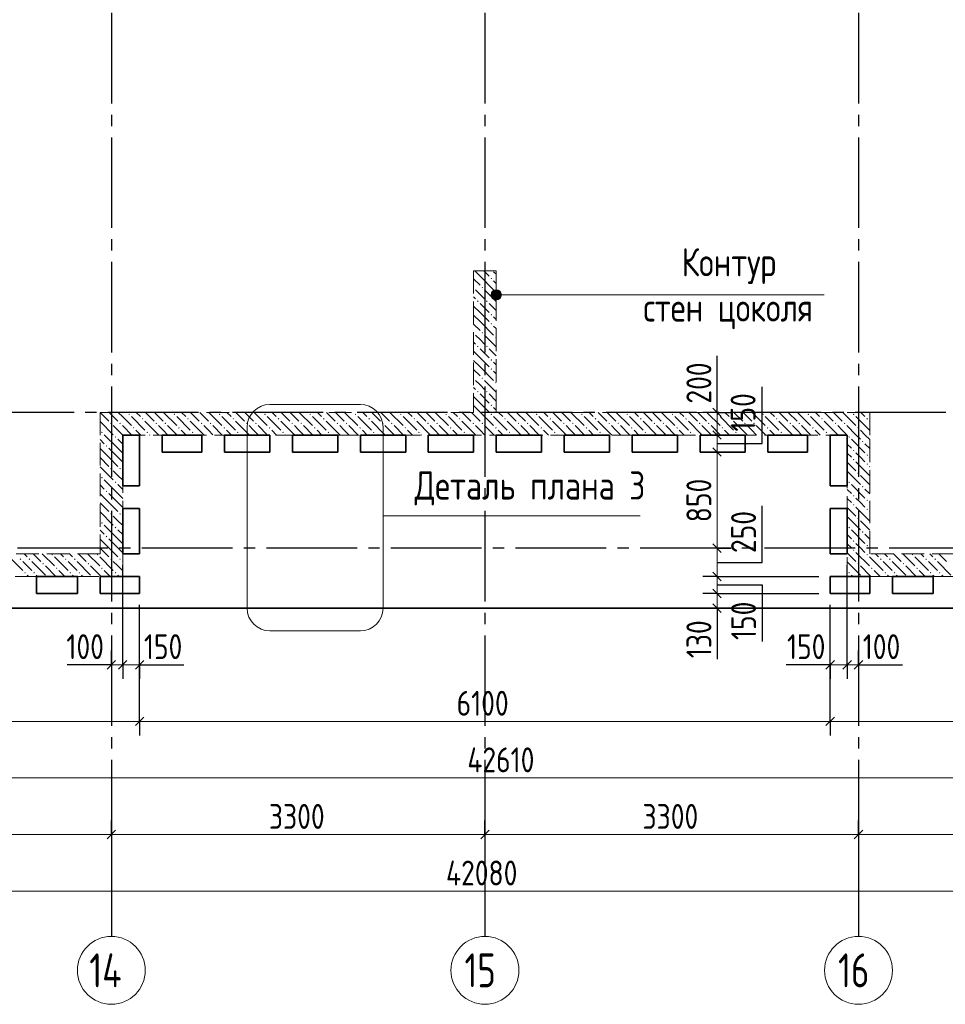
# Model space of a CAD drawing. Header units: millimetres. Extents: x 0 to 61017, y 0 to 42000.
# Tile 6 of 28: x 24130 to 32307, y 16370 to 25070. Entities that reach past the tile are written whole.
import ezdxf

# ---------------------------------------------------------------- set-up
doc = ezdxf.new("R2010")
doc.units = ezdxf.units.MM
doc.linetypes.add('______2', pattern=[270, 200, -70])
doc.linetypes.add('______5', pattern=[1100, 800, -100, 100, -100])
for name, color, linetype, lineweight in [('Standard', 7, 'Continuous', 25), ('Оси', 40, '______5', 18), ('Примечания', 7, 'Continuous', 25), ('Размерная выноска', 7, 'Continuous', 13)]:
    doc.layers.add(name, color=color, linetype=linetype, lineweight=lineweight)
doc.layers.add('ЖБ Перекрытие верхний уровень', color=7, linetype='Continuous', lineweight=25, true_color=0xe0e0ff)
doc.layers.add('ЖБ Стена верхний уровень', color=7, linetype='Continuous', lineweight=25, true_color=0x006e00)
doc.styles.add('GOST 2.304-81', font='txt')
doc.styles.add('ISOCPEUR', font='txt')

msp = doc.modelspace()

# ---------------------------------------------------------------- hatches: boundary and pattern name
at = {"layer": 'ЖБ Стена верхний уровень', "linetype": 'Continuous', "lineweight": 18, "transparency": 33554687}
for points in [[(28210.4, 22703.1), (28216.9, 22709.6), (28223.4, 22703.1), (28216.9, 22696.6)], [(28290.5, 22783.1), (28296.9, 22789.6), (28303.4, 22783.1), (28296.9, 22776.6)], [(28140, 22706.6), (28143.5, 22703.1), (28140, 22699.7)], [(28330.5, 22663.1), (28337, 22669.6), (28340, 22666.6), (28340, 22659.7), (28337, 22656.6)], [(28170.5, 22583.1), (28177, 22589.6), (28183.5, 22583.1), (28177, 22576.6)], [(28250.5, 22583.1), (28257, 22589.6), (28263.5, 22583.1), (28257, 22576.6)], [(28290.5, 22463.1), (28296.9, 22469.6), (28303.4, 22463.1), (28296.9, 22456.6)], [(28290.5, 22383.1), (28296.9, 22389.6), (28303.4, 22383.1), (28296.9, 22376.6)], [(28140, 22306.6), (28143.5, 22303.1), (28140, 22299.7)], [(28210.4, 22303.1), (28216.9, 22309.6), (28223.4, 22303.1), (28216.9, 22296.6)], [(28170.5, 22183.1), (28177, 22189.6), (28183.5, 22183.1), (28177, 22176.6)], [(28250.5, 22183.1), (28257, 22189.6), (28263.5, 22183.1), (28257, 22176.6)], [(28330.5, 22263.1), (28337, 22269.6), (28340, 22266.6), (28340, 22259.7), (28337, 22256.6)], [(28290.5, 22063.1), (28296.9, 22069.6), (28303.4, 22063.1), (28296.9, 22056.6)], [(28290.5, 21983.1), (28296.9, 21989.6), (28303.4, 21983.1), (28296.9, 21976.6)], [(28140, 21906.6), (28143.5, 21903.1), (28140, 21899.7)], [(28210.4, 21903.1), (28216.9, 21909.6), (28223.4, 21903.1), (28216.9, 21896.6)], [(28330.5, 21863.1), (28337, 21869.6), (28340, 21866.6), (28340, 21859.7), (28337, 21856.6)], [(28170.5, 21783.1), (28177, 21789.6), (28183.5, 21783.1), (28177, 21776.6)], [(28250.5, 21783.1), (28257, 21789.6), (28263.5, 21783.1), (28257, 21776.6)], [(28290.5, 21663.1), (28296.9, 21669.6), (28303.4, 21663.1), (28296.9, 21656.6)], [(25090.5, 21583.1), (25097, 21589.6), (25103.4, 21583.1), (25097, 21576.6)], [(25490.5, 21583.1), (25497, 21589.6), (25503.4, 21583.1), (25497, 21576.6)], [(25890.5, 21583.1), (25897, 21589.6), (25903.4, 21583.1), (25897, 21576.6)], [(26290.5, 21583.1), (26296.9, 21589.6), (26303.4, 21583.1), (26296.9, 21576.6)], [(26690.5, 21583.1), (26696.9, 21589.6), (26703.4, 21583.1), (26696.9, 21576.6)], [(27090.5, 21583.1), (27096.9, 21589.6), (27103.4, 21583.1), (27096.9, 21576.6)], [(27490.5, 21583.1), (27496.9, 21589.6), (27503.4, 21583.1), (27496.9, 21576.6)], [(27890.5, 21583.1), (27896.9, 21589.6), (27903.4, 21583.1), (27896.9, 21576.6)], [(28290.5, 21583.1), (28296.9, 21589.6), (28303.4, 21583.1), (28296.9, 21576.6)], [(28690.5, 21583.1), (28696.9, 21589.6), (28703.4, 21583.1), (28696.9, 21576.6)], [(29090.5, 21583.1), (29096.9, 21589.6), (29103.4, 21583.1), (29096.9, 21576.6)], [(29490.5, 21583.1), (29496.9, 21589.6), (29503.4, 21583.1), (29496.9, 21576.6)], [(29890.5, 21583.1), (29896.9, 21589.6), (29903.4, 21583.1), (29896.9, 21576.6)], [(30290.5, 21583.1), (30296.9, 21589.6), (30303.4, 21583.1), (30296.9, 21576.6)], [(30690.5, 21583.1), (30696.9, 21589.6), (30703.4, 21583.1), (30696.9, 21576.6)], [(31090.5, 21583.1), (31096.9, 21589.6), (31103.4, 21583.1), (31096.9, 21576.6)], [(31490.5, 21583.1), (31496.9, 21589.6), (31503.4, 21583.1), (31496.9, 21576.6)], [(24930.5, 21503.1), (24937, 21509.6), (24943.5, 21503.1), (24937, 21496.6)], [(25010.4, 21503.1), (25016.9, 21509.6), (25023.4, 21503.1), (25016.9, 21496.6)], [(25210.4, 21543.1), (25216.9, 21549.6), (25223.4, 21543.1), (25216.9, 21536.6)], [(25330.5, 21503.1), (25337, 21509.6), (25343.5, 21503.1), (25337, 21496.6)], [(25410.4, 21503.1), (25416.9, 21509.6), (25423.4, 21503.1), (25416.9, 21496.6)], [(25610.4, 21543.1), (25616.9, 21549.6), (25623.4, 21543.1), (25616.9, 21536.6)], [(25730.5, 21503.1), (25737, 21509.6), (25743.5, 21503.1), (25737, 21496.6)], [(25810.4, 21503.1), (25816.9, 21509.6), (25823.4, 21503.1), (25816.9, 21496.6)], [(26010.4, 21543.1), (26016.9, 21549.6), (26023.4, 21543.1), (26016.9, 21536.6)], [(26130.5, 21503.1), (26137, 21509.6), (26143.5, 21503.1), (26137, 21496.6)], [(26210.4, 21503.1), (26216.9, 21509.6), (26223.4, 21503.1), (26216.9, 21496.6)], [(26410.4, 21543.1), (26416.9, 21549.6), (26423.4, 21543.1), (26416.9, 21536.6)], [(26530.5, 21503.1), (26537, 21509.6), (26543.5, 21503.1), (26537, 21496.6)], [(26610.4, 21503.1), (26616.9, 21509.6), (26623.4, 21503.1), (26616.9, 21496.6)], [(26810.4, 21543.1), (26816.9, 21549.6), (26823.4, 21543.1), (26816.9, 21536.6)], [(26930.5, 21503.1), (26937, 21509.6), (26943.5, 21503.1), (26937, 21496.6)], [(27010.4, 21503.1), (27016.9, 21509.6), (27023.4, 21503.1), (27016.9, 21496.6)], [(27210.4, 21543.1), (27216.9, 21549.6), (27223.4, 21543.1), (27216.9, 21536.6)], [(27330.5, 21503.1), (27337, 21509.6), (27343.5, 21503.1), (27337, 21496.6)], [(27410.4, 21503.1), (27416.9, 21509.6), (27423.4, 21503.1), (27416.9, 21496.6)], [(27610.4, 21543.1), (27616.9, 21549.6), (27623.4, 21543.1), (27616.9, 21536.6)], [(27730.5, 21503.1), (27737, 21509.6), (27743.5, 21503.1), (27737, 21496.6)], [(27810.4, 21503.1), (27816.9, 21509.6), (27823.4, 21503.1), (27816.9, 21496.6)], [(28010.4, 21543.1), (28016.9, 21549.6), (28023.4, 21543.1), (28016.9, 21536.6)], [(28130.5, 21503.1), (28137, 21509.6), (28143.5, 21503.1), (28137, 21496.6)], [(28210.4, 21503.1), (28216.9, 21509.6), (28223.4, 21503.1), (28216.9, 21496.6)], [(28410.4, 21543.1), (28416.9, 21549.6), (28423.4, 21543.1), (28416.9, 21536.6)], [(28530.5, 21503.1), (28537, 21509.6), (28543.5, 21503.1), (28537, 21496.6)], [(28610.4, 21503.1), (28616.9, 21509.6), (28623.4, 21503.1), (28616.9, 21496.6)], [(28810.4, 21543.1), (28816.9, 21549.6), (28823.4, 21543.1), (28816.9, 21536.6)], [(28930.5, 21503.1), (28937, 21509.6), (28943.5, 21503.1), (28937, 21496.6)], [(29010.4, 21503.1), (29016.9, 21509.6), (29023.4, 21503.1), (29016.9, 21496.6)], [(29210.4, 21543.1), (29216.9, 21549.6), (29223.4, 21543.1), (29216.9, 21536.6)], [(29330.5, 21503.1), (29337, 21509.6), (29343.5, 21503.1), (29337, 21496.6)], [(29410.4, 21503.1), (29416.9, 21509.6), (29423.4, 21503.1), (29416.9, 21496.6)], [(29610.4, 21543.1), (29616.9, 21549.6), (29623.4, 21543.1), (29616.9, 21536.6)], [(29730.5, 21503.1), (29737, 21509.6), (29743.5, 21503.1), (29737, 21496.6)], [(29810.4, 21503.1), (29816.9, 21509.6), (29823.4, 21503.1), (29816.9, 21496.6)], [(30010.4, 21543.1), (30016.9, 21549.6), (30023.4, 21543.1), (30016.9, 21536.6)], [(30130.5, 21503.1), (30137, 21509.6), (30143.5, 21503.1), (30137, 21496.6)], [(30210.4, 21503.1), (30216.9, 21509.6), (30223.4, 21503.1), (30216.9, 21496.6)], [(30410.4, 21543.1), (30416.9, 21549.6), (30423.4, 21543.1), (30416.9, 21536.6)], [(30530.5, 21503.1), (30537, 21509.6), (30543.5, 21503.1), (30537, 21496.6)], [(30610.4, 21503.1), (30616.9, 21509.6), (30623.4, 21503.1), (30616.9, 21496.6)], [(30810.4, 21543.1), (30816.9, 21549.6), (30823.4, 21543.1), (30816.9, 21536.6)], [(30930.5, 21503.1), (30937, 21509.6), (30943.5, 21503.1), (30937, 21496.6)], [(31010.4, 21503.1), (31016.9, 21509.6), (31023.4, 21503.1), (31016.9, 21496.6)], [(31210.4, 21543.1), (31216.9, 21549.6), (31223.4, 21543.1), (31216.9, 21536.6)], [(31330.5, 21503.1), (31337, 21509.6), (31343.5, 21503.1), (31337, 21496.6)], [(31410.4, 21503.1), (31416.9, 21509.6), (31423.4, 21503.1), (31416.9, 21496.6)], [(31610.4, 21543.1), (31616.9, 21549.6), (31623.4, 21543.1), (31616.9, 21536.6)], [(24850.5, 21423.1), (24857, 21429.6), (24863.5, 21423.1), (24857, 21416.6)], [(25130.5, 21463.1), (25137, 21469.6), (25143.5, 21463.1), (25137, 21456.6)], [(25250.5, 21423.1), (25257, 21429.6), (25263.5, 21423.1), (25257, 21416.6)], [(25530.5, 21463.1), (25537, 21469.6), (25543.5, 21463.1), (25537, 21456.6)], [(25650.5, 21423.1), (25657, 21429.6), (25663.5, 21423.1), (25657, 21416.6)], [(25930.5, 21463.1), (25937, 21469.6), (25943.5, 21463.1), (25937, 21456.6)], [(26050.5, 21423.1), (26057, 21429.6), (26063.5, 21423.1), (26057, 21416.6)], [(26330.5, 21463.1), (26337, 21469.6), (26343.5, 21463.1), (26337, 21456.6)], [(26450.5, 21423.1), (26457, 21429.6), (26463.5, 21423.1), (26457, 21416.6)], [(26730.5, 21463.1), (26737, 21469.6), (26743.5, 21463.1), (26737, 21456.6)], [(26850.5, 21423.1), (26857, 21429.6), (26863.5, 21423.1), (26857, 21416.6)], [(27130.5, 21463.1), (27137, 21469.6), (27143.5, 21463.1), (27137, 21456.6)], [(27250.5, 21423.1), (27257, 21429.6), (27263.5, 21423.1), (27257, 21416.6)], [(27530.5, 21463.1), (27537, 21469.6), (27543.5, 21463.1), (27537, 21456.6)], [(27650.5, 21423.1), (27657, 21429.6), (27663.5, 21423.1), (27657, 21416.6)], [(27930.5, 21463.1), (27937, 21469.6), (27943.5, 21463.1), (27937, 21456.6)], [(28050.5, 21423.1), (28057, 21429.6), (28063.5, 21423.1), (28057, 21416.6)], [(28330.5, 21463.1), (28337, 21469.6), (28343.5, 21463.1), (28337, 21456.6)], [(28450.5, 21423.1), (28457, 21429.6), (28463.5, 21423.1), (28457, 21416.6)], [(28730.5, 21463.1), (28737, 21469.6), (28743.5, 21463.1), (28737, 21456.6)], [(28850.5, 21423.1), (28857, 21429.6), (28863.5, 21423.1), (28857, 21416.6)], [(29130.5, 21463.1), (29137, 21469.6), (29143.5, 21463.1), (29137, 21456.6)], [(29250.5, 21423.1), (29257, 21429.6), (29263.5, 21423.1), (29257, 21416.6)], [(29530.5, 21463.1), (29537, 21469.6), (29543.5, 21463.1), (29537, 21456.6)], [(29650.5, 21423.1), (29657, 21429.6), (29663.5, 21423.1), (29657, 21416.6)], [(29930.5, 21463.1), (29937, 21469.6), (29943.5, 21463.1), (29937, 21456.6)], [(30050.5, 21423.1), (30057, 21429.6), (30063.5, 21423.1), (30057, 21416.6)], [(30330.5, 21463.1), (30337, 21469.6), (30343.5, 21463.1), (30337, 21456.6)], [(30450.5, 21423.1), (30457, 21429.6), (30463.5, 21423.1), (30457, 21416.6)], [(30730.5, 21463.1), (30737, 21469.6), (30743.5, 21463.1), (30737, 21456.6)], [(30850.5, 21423.1), (30857, 21429.6), (30863.5, 21423.1), (30857, 21416.6)], [(31130.5, 21463.1), (31137, 21469.6), (31143.5, 21463.1), (31137, 21456.6)], [(31250.5, 21423.1), (31257, 21429.6), (31263.5, 21423.1), (31257, 21416.6)], [(31530.5, 21463.1), (31537, 21469.6), (31543.5, 21463.1), (31537, 21456.6)], [(24970.5, 21383.1), (24977, 21389.6), (24983.5, 21383.1), (24977, 21376.6)], [(31450.5, 21383.1), (31457, 21389.6), (31463.5, 21383.1), (31457, 21376.6)], [(31570.5, 21343.1), (31577, 21349.6), (31583.4, 21343.1), (31577, 21336.6)], [(24890.5, 21303.1), (24897, 21309.6), (24903.4, 21303.1), (24897, 21296.6)], [(31490.5, 21263.1), (31496.9, 21269.6), (31503.4, 21263.1), (31496.9, 21256.6)], [(31610.4, 21223.1), (31616.9, 21229.6), (31623.4, 21223.1), (31616.9, 21216.6)], [(31490.5, 21183.1), (31496.9, 21189.6), (31503.4, 21183.1), (31496.9, 21176.6)], [(31610.4, 21143.1), (31616.9, 21149.6), (31623.4, 21143.1), (31616.9, 21136.6)], [(24930.5, 21103.1), (24937, 21109.6), (24943.5, 21103.1), (24937, 21096.6)], [(25010.4, 21103.1), (25016.9, 21109.6), (25023.4, 21103.1), (25016.9, 21096.6)], [(31530.5, 21063.1), (31537, 21069.6), (31543.5, 21063.1), (31537, 21056.6)], [(24850.5, 21023.1), (24857, 21029.6), (24863.5, 21023.1), (24857, 21016.6)], [(24970.5, 20983.1), (24977, 20989.6), (24983.5, 20983.1), (24977, 20976.6)], [(31450.5, 20983.1), (31457, 20989.6), (31463.5, 20983.1), (31457, 20976.6)], [(24890.5, 20903.1), (24897, 20909.6), (24903.4, 20903.1), (24897, 20896.6)], [(31570.5, 20943.1), (31577, 20949.6), (31583.4, 20943.1), (31577, 20936.6)], [(31490.5, 20863.1), (31496.9, 20869.6), (31503.4, 20863.1), (31496.9, 20856.6)], [(31610.4, 20823.1), (31616.9, 20829.6), (31623.4, 20823.1), (31616.9, 20816.6)], [(24930.5, 20703.1), (24937, 20709.6), (24943.5, 20703.1), (24937, 20696.6)], [(25010.4, 20703.1), (25016.9, 20709.6), (25023.4, 20703.1), (25016.9, 20696.6)], [(31490.5, 20783.1), (31496.9, 20789.6), (31503.4, 20783.1), (31496.9, 20776.6)], [(31610.4, 20743.1), (31616.9, 20749.6), (31623.4, 20743.1), (31616.9, 20736.6)], [(24850.5, 20623.1), (24857, 20629.6), (24863.5, 20623.1), (24857, 20616.6)], [(31530.5, 20663.1), (31537, 20669.6), (31543.5, 20663.1), (31537, 20656.6)], [(24970.5, 20583.1), (24977, 20589.6), (24983.5, 20583.1), (24977, 20576.6)], [(31450.5, 20583.1), (31457, 20589.6), (31463.5, 20583.1), (31457, 20576.6)], [(31570.5, 20543.1), (31577, 20549.6), (31583.4, 20543.1), (31577, 20536.6)], [(24890.5, 20503.1), (24897, 20509.6), (24903.4, 20503.1), (24897, 20496.6)], [(31490.5, 20463.1), (31496.9, 20469.6), (31503.4, 20463.1), (31496.9, 20456.6)], [(31490.5, 20383.1), (31496.9, 20389.6), (31503.4, 20383.1), (31496.9, 20376.6)], [(31610.4, 20423.1), (31616.9, 20429.6), (31623.4, 20423.1), (31616.9, 20416.6)], [(24130.5, 20303.1), (24137, 20309.6), (24143.5, 20303.1), (24137, 20296.6)], [(24210.4, 20303.1), (24216.9, 20309.6), (24223.4, 20303.1), (24216.9, 20296.6)], [(24410.4, 20343.1), (24416.9, 20349.6), (24423.4, 20343.1), (24416.9, 20336.6)], [(24530.5, 20303.1), (24537, 20309.6), (24543.5, 20303.1), (24537, 20296.6)], [(24610.4, 20303.1), (24616.9, 20309.6), (24623.4, 20303.1), (24616.9, 20296.6)], [(24810.4, 20343.1), (24816.9, 20349.6), (24823.4, 20343.1), (24816.9, 20336.6)], [(24930.5, 20303.1), (24937, 20309.6), (24943.5, 20303.1), (24937, 20296.6)], [(25010.4, 20303.1), (25016.9, 20309.6), (25023.4, 20303.1), (25016.9, 20296.6)], [(31610.4, 20343.1), (31616.9, 20349.6), (31623.4, 20343.1), (31616.9, 20336.6)], [(31730.5, 20303.1), (31737, 20309.6), (31743.5, 20303.1), (31737, 20296.6)], [(31810.4, 20303.1), (31816.9, 20309.6), (31823.4, 20303.1), (31816.9, 20296.6)], [(32010.4, 20343.1), (32016.9, 20349.6), (32023.4, 20343.1), (32016.9, 20336.6)], [(32130.5, 20303.1), (32137, 20309.6), (32143.5, 20303.1), (32137, 20296.6)], [(32210.4, 20303.1), (32216.9, 20309.6), (32223.4, 20303.1), (32216.9, 20296.6)], [(24170.5, 20183.1), (24177, 20189.6), (24183.5, 20183.1), (24177, 20176.6)], [(24250.5, 20183.1), (24257, 20189.6), (24263.5, 20183.1), (24257, 20176.6)], [(24330.5, 20263.1), (24337, 20269.6), (24343.5, 20263.1), (24337, 20256.6)], [(24450.5, 20223.1), (24457, 20229.6), (24463.5, 20223.1), (24457, 20216.6)], [(24570.5, 20183.1), (24577, 20189.6), (24583.5, 20183.1), (24577, 20176.6)], [(24650.5, 20183.1), (24657, 20189.6), (24663.5, 20183.1), (24657, 20176.6)], [(24730.5, 20263.1), (24737, 20269.6), (24743.5, 20263.1), (24737, 20256.6)], [(24850.5, 20223.1), (24857, 20229.6), (24863.5, 20223.1), (24857, 20216.6)], [(24970.5, 20183.1), (24977, 20189.6), (24983.5, 20183.1), (24977, 20176.6)], [(31450.5, 20183.1), (31457, 20189.6), (31463.5, 20183.1), (31457, 20176.6)], [(31530.5, 20263.1), (31537, 20269.6), (31543.5, 20263.1), (31537, 20256.6)], [(31650.5, 20223.1), (31657, 20229.6), (31663.5, 20223.1), (31657, 20216.6)], [(31770.5, 20183.1), (31777, 20189.6), (31783.4, 20183.1), (31777, 20176.6)], [(31850.5, 20183.1), (31857, 20189.6), (31863.5, 20183.1), (31857, 20176.6)], [(31930.5, 20263.1), (31937, 20269.6), (31943.5, 20263.1), (31937, 20256.6)], [(32050.5, 20223.1), (32057, 20229.6), (32063.5, 20223.1), (32057, 20216.6)], [(32170.5, 20183.1), (32177, 20189.6), (32183.4, 20183.1), (32177, 20176.6)], [(32250.5, 20183.1), (32257, 20189.6), (32263.5, 20183.1), (32257, 20176.6)]]:
    msp.add_hatch(color=7, dxfattribs=at).paths.add_polyline_path(points, flags=16)
at = {"layer": 'Примечания', "linetype": 'Continuous', "lineweight": 13, "transparency": 33554687}
for points in [[(28301.3, 22617), (28301.3, 22662), (28295, 22639.5)], [(28317.5, 22600.8), (28317.5, 22678.2), (28301.3, 22662)], [(28317.5, 22600.8), (28301.3, 22662), (28301.3, 22617)], [(28340, 22594.5), (28340, 22684.5), (28317.5, 22678.2)], [(28340, 22594.5), (28317.5, 22678.2), (28317.5, 22600.8)], [(28362.5, 22600.8), (28362.5, 22678.2), (28340, 22684.5)], [(28362.5, 22600.8), (28340, 22684.5), (28340, 22594.5)], [(28378.7, 22617), (28378.7, 22662), (28362.5, 22678.2)], [(28378.7, 22617), (28362.5, 22678.2), (28362.5, 22600.8)], [(28378.7, 22662), (28378.7, 22617), (28385, 22639.5)]]:
    msp.add_hatch(color=7, dxfattribs=at).paths.add_polyline_path(points)

# ---------------------------------------------------------------- linework, layer by layer
at = {"layer": 'Standard', "color": 7, "linetype": 'Continuous', "lineweight": 13, "transparency": 33554687}
for p, q in [((30290, 21600), (30290, 21675)), ((30290, 21250), (30290, 20400)), ((30290, 20400), (30290, 20150)), ((30290, 20150), (30290, 20000)), ((30290, 20000), (30290, 19870)), ((30290, 19870), (30290, 19795)), ((24940, 19370), (24865, 19370)), ((25040, 19370), (24940, 19370)), ((25190, 19370), (25040, 19370)), ((25190, 19370), (25265, 19370)), ((31290, 19370), (31215, 19370)), ((31290, 19370), (31440, 19370)), ((31440, 19370), (31540, 19370)), ((31540, 19370), (31615, 19370)), ((20770, 18870), (25190, 18870)), ((25190, 18870), (31290, 18870)), ((31290, 18870), (35710, 18870)), ((7100, 18370), (49710, 18370)), ((21640, 17870), (24940, 17870)), ((24940, 17870), (28240, 17870)), ((28240, 17870), (31540, 17870)), ((31540, 17870), (34840, 17870)), ((49280, 17370), (7200, 17370))]:
    msp.add_line(p, q, dxfattribs=at)
at = {"layer": 'Standard', "color": 251, "linetype": 'Continuous', "lineweight": -3, "true_color": 0x656565, "transparency": 33554687}
for p, q in [((30290, 21600), (30165, 21600)), ((30290, 21600), (30415, 21600)), ((30290, 21600), (30290, 21600)), ((30290, 21400), (30165, 21400)), ((30290, 21400), (30415, 21400)), ((30290, 21400), (30290, 21400)), ((30290, 21250), (30165, 21250)), ((30290, 21250), (30415, 21250)), ((30290, 21250), (30290, 21250)), ((30290, 20400), (30165, 20400)), ((30290, 20400), (30415, 20400)), ((30290, 20400), (30290, 20400)), ((30290, 20150), (30165, 20150)), ((30290, 20150), (30415, 20150)), ((30290, 20000), (30165, 20000)), ((30290, 20000), (30415, 20000)), ((30290, 19870), (30165, 19870)), ((30290, 19870), (30415, 19870)), ((30290, 19870), (30290, 19870)), ((24940, 19370), (24940, 19495)), ((25040, 19370), (25040, 19495)), ((25190, 19370), (25190, 19495)), ((31290, 19370), (31290, 19495)), ((31440, 19370), (31440, 19495)), ((31540, 19370), (31540, 19495)), ((24940, 19370), (24940, 19245)), ((24940, 19370), (24940, 19370)), ((25040, 19370), (25040, 19245)), ((25190, 19370), (25190, 19245)), ((31290, 19370), (31290, 19245)), ((31440, 19370), (31440, 19245)), ((31540, 19370), (31540, 19245)), ((31540, 19370), (31540, 19370)), ((25190, 18870), (25190, 18995)), ((31290, 18870), (31290, 18995)), ((25190, 18870), (25190, 18745)), ((31290, 18870), (31290, 18745)), ((24940, 17870), (24940, 17995)), ((28240, 17870), (28240, 17995)), ((31540, 17870), (31540, 17995)), ((24940, 17870), (24940, 17745)), ((24940, 17870), (24940, 17417.8)), ((28240, 17870), (28240, 17745)), ((28240, 17870), (28240, 17417.8)), ((31540, 17870), (31540, 17745)), ((31540, 17870), (31540, 17417.8))]:
    msp.add_line(p, q, dxfattribs=at)
at = {"layer": 'Standard', "color": 7, "linetype": 'Continuous', "lineweight": 25, "transparency": 33554687}
for p, q in [((30252.5, 21637.5), (30327.5, 21562.5)), ((30252.5, 21437.5), (30327.5, 21362.5)), ((30252.5, 21287.5), (30327.5, 21212.5)), ((30252.5, 20437.5), (30327.5, 20362.5)), ((30252.5, 20187.5), (30327.5, 20112.5)), ((30252.5, 20037.5), (30327.5, 19962.5)), ((30252.5, 19907.5), (30327.5, 19832.5)), ((24977.5, 19407.5), (24902.5, 19332.5)), ((25077.5, 19407.5), (25002.5, 19332.5)), ((25227.5, 19407.5), (25152.5, 19332.5)), ((31252.5, 19332.5), (31327.5, 19407.5)), ((31402.5, 19332.5), (31477.5, 19407.5)), ((31502.5, 19332.5), (31577.5, 19407.5)), ((25152.5, 18832.5), (25227.5, 18907.5)), ((31252.5, 18832.5), (31327.5, 18907.5)), ((24902.5, 17832.5), (24977.5, 17907.5)), ((28202.5, 17832.5), (28277.5, 17907.5)), ((31502.5, 17832.5), (31577.5, 17907.5))]:
    msp.add_line(p, q, dxfattribs=at)
at = {"layer": 'Standard', "color": 7, "linetype": 'Continuous', "lineweight": 13, "transparency": 33554687}
for points in [[(30290, 21600), (30290, 21594.8), (30290, 21594.8), (30290, 21542.9), (30290, 21542.9), (30290, 21437.1), (30290, 21437.1), (30290, 21400)], [(30290, 21400), (30290, 21361.4), (30290, 21361.4), (30290, 21250)]]:
    msp.add_lwpolyline(points, dxfattribs=at)
at = {"layer": 'Standard', "color": 251, "linetype": 'Continuous', "lineweight": -3, "true_color": 0x656565, "transparency": 33554687}
for points in [[(25040, 19370), (25040, 19387), (25040, 19387), (25040, 20250)], [(31440, 19370), (31440, 19387), (31440, 19387), (31440, 19834.6), (31440, 19834.6), (31440, 20250)], [(30290, 20150), (30555.9, 20150), (30555.9, 20150), (31190, 20150)], [(30290, 20000), (30584.3, 20000), (30584.3, 20000), (31190, 20000)], [(25190, 19370), (25190, 19387), (25190, 19387), (25190, 19900)], [(25190, 18870), (25190, 18887), (25190, 18887), (25190, 18887), (25190, 18887), (25190, 18887), (25190, 18887), (25190, 18887), (25190, 18887), (25190, 18887), (25190, 18887), (25190, 19900)], [(31290, 19370), (31290, 19387), (31290, 19387), (31290, 19715.7), (31290, 19715.7), (31290, 19900)], [(31290, 18870), (31290, 18887), (31290, 18887), (31290, 18887), (31290, 18887), (31290, 18887), (31290, 18887), (31290, 18887), (31290, 18887), (31290, 19900)]]:
    msp.add_lwpolyline(points, dxfattribs=at)
at = {"layer": 'ЖБ Перекрытие верхний уровень', "color": 7, "linetype": 'Continuous', "lineweight": 35, "transparency": 33554687}
for p, q in [((25040, 21400), (25190, 21400)), ((25040, 20950), (25040, 21400)), ((25190, 21400), (25190, 20950)), ((25390, 21400), (25740, 21400)), ((25390, 21250), (25390, 21400)), ((25740, 21400), (25740, 21250)), ((25940, 21250), (25940, 21400)), ((25940, 21400), (26340, 21400)), ((26340, 21400), (26340, 21250)), ((26540, 21250), (26540, 21400)), ((26540, 21400), (26940, 21400)), ((26940, 21400), (26940, 21250)), ((27140, 21250), (27140, 21400)), ((27140, 21400), (27540, 21400)), ((27540, 21400), (27540, 21250)), ((27740, 21250), (27740, 21400)), ((27740, 21400), (28140, 21400)), ((28140, 21400), (28140, 21250)), ((28340, 21250), (28340, 21400)), ((28340, 21400), (28740, 21400)), ((28740, 21400), (28740, 21250)), ((28940, 21250), (28940, 21400)), ((28940, 21400), (29340, 21400)), ((29340, 21400), (29340, 21250)), ((29540, 21250), (29540, 21400)), ((29540, 21400), (29940, 21400)), ((29940, 21400), (29940, 21250)), ((30140, 21250), (30140, 21400)), ((30140, 21400), (30540, 21400)), ((30540, 21400), (30540, 21250)), ((30740, 21250), (30740, 21400)), ((30740, 21400), (31090, 21400)), ((31090, 21400), (31090, 21250)), ((31290, 20950), (31290, 21400)), ((31290, 21400), (31440, 21400)), ((31440, 21400), (31440, 20950)), ((25740, 21250), (25390, 21250)), ((26340, 21250), (25940, 21250)), ((26940, 21250), (26540, 21250)), ((27540, 21250), (27140, 21250)), ((28140, 21250), (27740, 21250)), ((28740, 21250), (28340, 21250)), ((29340, 21250), (28940, 21250)), ((29940, 21250), (29540, 21250)), ((30540, 21250), (30140, 21250)), ((31090, 21250), (30740, 21250)), ((25190, 20950), (25040, 20950)), ((31440, 20950), (31290, 20950)), ((25040, 20750), (25190, 20750)), ((25040, 20350), (25040, 20750)), ((25190, 20750), (25190, 20350)), ((31290, 20350), (31290, 20750)), ((31290, 20750), (31440, 20750)), ((31440, 20750), (31440, 20350)), ((25190, 20350), (25040, 20350)), ((31440, 20350), (31290, 20350)), ((24280, 20150), (24640, 20150)), ((24280, 20000), (24280, 20150)), ((24640, 20150), (24640, 20000)), ((24840, 20000), (24840, 20150)), ((24840, 20150), (25190, 20150)), ((25190, 20150), (25190, 20000)), ((31290, 20000), (31290, 20150)), ((31290, 20150), (31640, 20150)), ((31640, 20150), (31640, 20000)), ((31840, 20000), (31840, 20150)), ((31840, 20150), (32200, 20150)), ((32200, 20150), (32200, 20000)), ((24640, 20000), (24280, 20000)), ((25190, 20000), (24840, 20000)), ((31640, 20000), (31290, 20000)), ((32200, 20000), (31840, 20000)), ((7100, 19870), (28240, 19870)), ((28240, 19870), (49710, 19870))]:
    msp.add_line(p, q, dxfattribs=at)
at = {"layer": 'ЖБ Стена верхний уровень', "color": 251, "linetype": '______2', "lineweight": 13, "true_color": 0x656565, "transparency": 33554687}
for p, q in [((28340, 22850), (28140, 22850)), ((28140, 22850), (28140, 21600)), ((28340, 21600), (28340, 22850)), ((25040, 21600), (24840, 21600)), ((24840, 21600), (24840, 20350)), ((28140, 21600), (25040, 21600)), ((31640, 21600), (28340, 21600)), ((31640, 21400), (31640, 21600)), ((25040, 20350), (25040, 21400)), ((25040, 21400), (31440, 21400)), ((31440, 21400), (31440, 20150)), ((31640, 20350), (31640, 21400)), ((24840, 20350), (21120, 20350)), ((25040, 20150), (25040, 20350)), ((35360, 20350), (31640, 20350)), ((21120, 20150), (25040, 20150)), ((31440, 20150), (31640, 20150)), ((31640, 20150), (35560, 20150))]:
    msp.add_line(p, q, dxfattribs=at)
at = {"layer": 'ЖБ Стена верхний уровень', "color": 9, "linetype": 'Continuous', "lineweight": 18, "true_color": 0xc7c7c7, "transparency": 33554687}
for p, q in [((28150.1, 22850), (28196.9, 22803.1)), ((28196.9, 22803.1), (28316.9, 22683.1)), ((28230.1, 22850), (28277, 22803.1)), ((28340, 22820.1), (28316.9, 22843.1)), ((28140, 22780.1), (28196.9, 22723.1)), ((28316.9, 22763.1), (28340, 22740.1)), ((28140, 22620.1), (28157, 22603.1)), ((28196.9, 22643.1), (28157, 22683.1)), ((28237, 22603.1), (28196.9, 22643.1)), ((28237, 22683.1), (28340, 22580.1)), ((28196.9, 22483.1), (28140, 22540.1)), ((28196.9, 22563.1), (28277, 22483.1)), ((28277, 22563.1), (28340, 22500.1)), ((28140, 22460.1), (28196.9, 22403.1)), ((28196.9, 22483.1), (28277, 22403.1)), ((28140, 22380.1), (28196.9, 22323.1)), ((28196.9, 22403.1), (28316.9, 22283.1)), ((28340, 22420.1), (28316.9, 22443.1)), ((28316.9, 22363.1), (28340, 22340.1)), ((28196.9, 22243.1), (28157, 22283.1)), ((28237, 22283.1), (28340, 22180.1)), ((28140, 22220.1), (28157, 22203.1)), ((28237, 22203.1), (28196.9, 22243.1)), ((28196.9, 22083.1), (28140, 22140.1)), ((28196.9, 22163.1), (28277, 22083.1)), ((28277, 22163.1), (28340, 22100.1)), ((28140, 22060.1), (28196.9, 22003.1)), ((28196.9, 22083.1), (28277, 22003.1)), ((28340, 22020.1), (28316.9, 22043.1)), ((28140, 21980.1), (28196.9, 21923.1)), ((28196.9, 22003.1), (28316.9, 21883.1)), ((28316.9, 21963.1), (28340, 21940.1)), ((28196.9, 21843.1), (28157, 21883.1)), ((28237, 21803.1), (28196.9, 21843.1)), ((28237, 21883.1), (28340, 21780.1)), ((28140, 21820.1), (28157, 21803.1)), ((28196.9, 21763.1), (28277, 21683.1)), ((28277, 21763.1), (28340, 21700.1)), ((28196.9, 21683.1), (28140, 21740.1)), ((28196.9, 21683.1), (28277, 21603.1)), ((24840.1, 21600), (24916.9, 21523.1)), ((24920.1, 21600), (24997, 21523.1)), ((25000.1, 21600), (25040, 21560.1)), ((25197, 21563.1), (25160.1, 21600)), ((25240.1, 21600), (25316.9, 21523.1)), ((25320.1, 21600), (25397, 21523.1)), ((25400.1, 21600), (25516.9, 21483.1)), ((25597, 21563.1), (25560.1, 21600)), ((25640.1, 21600), (25716.9, 21523.1)), ((25720.1, 21600), (25797, 21523.1)), ((25800.1, 21600), (25916.9, 21483.1)), ((25996.9, 21563.1), (25960.1, 21600)), ((26040.1, 21600), (26116.9, 21523.1)), ((26120.1, 21600), (26196.9, 21523.1)), ((26200.1, 21600), (26316.9, 21483.1)), ((26396.9, 21563.1), (26360.1, 21600)), ((26440.1, 21600), (26516.9, 21523.1)), ((26520.1, 21600), (26596.9, 21523.1)), ((26600.1, 21600), (26716.9, 21483.1)), ((26796.9, 21563.1), (26760.1, 21600)), ((26840.1, 21600), (26916.9, 21523.1)), ((26920.1, 21600), (26996.9, 21523.1)), ((27000.1, 21600), (27116.9, 21483.1)), ((27196.9, 21563.1), (27160.1, 21600)), ((27240.1, 21600), (27316.9, 21523.1)), ((27320.1, 21600), (27396.9, 21523.1)), ((27400.1, 21600), (27516.9, 21483.1)), ((27596.9, 21563.1), (27560.1, 21600)), ((27640.1, 21600), (27716.9, 21523.1)), ((27720.1, 21600), (27796.9, 21523.1)), ((27800.1, 21600), (27916.9, 21483.1)), ((27996.9, 21563.1), (27960.1, 21600)), ((28040.1, 21600), (28116.9, 21523.1)), ((28120.1, 21600), (28196.9, 21523.1)), ((28140, 21660.1), (28196.9, 21603.1)), ((28196.9, 21603.1), (28200.1, 21600)), ((28200.1, 21600), (28316.9, 21483.1)), ((28340, 21620.1), (28316.9, 21643.1)), ((28396.9, 21563.1), (28360.1, 21600)), ((28440.1, 21600), (28516.9, 21523.1)), ((28520.1, 21600), (28596.9, 21523.1)), ((28600.1, 21600), (28716.9, 21483.1)), ((28796.9, 21563.1), (28760.1, 21600)), ((28840.1, 21600), (28916.9, 21523.1)), ((28920.1, 21600), (28996.9, 21523.1)), ((29000.1, 21600), (29116.9, 21483.1)), ((29196.9, 21563.1), (29160.1, 21600)), ((29240.1, 21600), (29316.9, 21523.1)), ((29320.1, 21600), (29396.9, 21523.1)), ((29400.1, 21600), (29516.9, 21483.1)), ((29596.9, 21563.1), (29560.1, 21600)), ((29640.1, 21600), (29716.9, 21523.1)), ((29720.1, 21600), (29796.9, 21523.1)), ((29800.1, 21600), (29916.9, 21483.1)), ((29996.9, 21563.1), (29960.1, 21600)), ((30040.1, 21600), (30116.9, 21523.1)), ((30120.1, 21600), (30196.9, 21523.1)), ((30200.1, 21600), (30316.9, 21483.1)), ((30396.9, 21563.1), (30360.1, 21600)), ((30440.1, 21600), (30516.9, 21523.1)), ((30520.1, 21600), (30596.9, 21523.1)), ((30600.1, 21600), (30716.9, 21483.1)), ((30796.9, 21563.1), (30760.1, 21600)), ((30840.1, 21600), (30916.9, 21523.1)), ((30920.1, 21600), (30996.9, 21523.1)), ((31000.1, 21600), (31116.9, 21483.1)), ((31196.9, 21563.1), (31160.1, 21600)), ((31240.1, 21600), (31316.9, 21523.1)), ((31320.1, 21600), (31396.9, 21523.1)), ((31400.1, 21600), (31516.9, 21483.1)), ((31596.9, 21563.1), (31560.1, 21600)), ((24840, 21520.1), (24957, 21403.1)), ((25040, 21560.1), (25116.9, 21483.1)), ((25116.9, 21563.1), (25237, 21443.1)), ((25237, 21523.1), (25357, 21403.1)), ((25516.9, 21563.1), (25637, 21443.1)), ((25637, 21523.1), (25757, 21403.1)), ((25916.9, 21563.1), (26037, 21443.1)), ((26037, 21523.1), (26157, 21403.1)), ((26316.9, 21563.1), (26437, 21443.1)), ((26437, 21523.1), (26557, 21403.1)), ((26716.9, 21563.1), (26837, 21443.1)), ((26837, 21523.1), (26957, 21403.1)), ((27116.9, 21563.1), (27237, 21443.1)), ((27237, 21523.1), (27357, 21403.1)), ((27516.9, 21563.1), (27637, 21443.1)), ((27637, 21523.1), (27757, 21403.1)), ((27916.9, 21563.1), (28037, 21443.1)), ((28037, 21523.1), (28157, 21403.1)), ((28316.9, 21563.1), (28437, 21443.1)), ((28437, 21523.1), (28557, 21403.1)), ((28716.9, 21563.1), (28837, 21443.1)), ((28837, 21523.1), (28957, 21403.1)), ((29116.9, 21563.1), (29237, 21443.1)), ((29237, 21523.1), (29357, 21403.1)), ((29516.9, 21563.1), (29637, 21443.1)), ((29637, 21523.1), (29757, 21403.1)), ((29916.9, 21563.1), (30037, 21443.1)), ((30037, 21523.1), (30157, 21403.1)), ((30316.9, 21563.1), (30437, 21443.1)), ((30437, 21523.1), (30557, 21403.1)), ((30716.9, 21563.1), (30837, 21443.1)), ((30837, 21523.1), (30957, 21403.1)), ((31116.9, 21563.1), (31237, 21443.1)), ((31237, 21523.1), (31357, 21403.1)), ((31516.9, 21563.1), (31637, 21443.1)), ((31637, 21523.1), (31640, 21520.1)), ((24997, 21283.1), (24877, 21403.1)), ((24997, 21443.1), (24957, 21483.1)), ((25037, 21403.1), (24997, 21443.1)), ((25037, 21483.1), (25040, 21480.1)), ((25040, 21480.1), (25120.1, 21400)), ((25157, 21443.1), (25200.1, 21400)), ((25280.1, 21400), (25277, 21403.1)), ((25397, 21443.1), (25357, 21483.1)), ((25437, 21403.1), (25397, 21443.1)), ((25437, 21483.1), (25520.1, 21400)), ((25557, 21443.1), (25600.1, 21400)), ((25680.1, 21400), (25677, 21403.1)), ((25797, 21443.1), (25757, 21483.1)), ((25837, 21403.1), (25797, 21443.1)), ((25837, 21483.1), (25920.1, 21400)), ((25957, 21443.1), (26000.1, 21400)), ((26080.1, 21400), (26077, 21403.1)), ((26196.9, 21443.1), (26157, 21483.1)), ((26237, 21403.1), (26196.9, 21443.1)), ((26237, 21483.1), (26320.1, 21400)), ((26357, 21443.1), (26400.1, 21400)), ((26480.1, 21400), (26477, 21403.1)), ((26596.9, 21443.1), (26557, 21483.1)), ((26637, 21403.1), (26596.9, 21443.1)), ((26637, 21483.1), (26720.1, 21400)), ((26757, 21443.1), (26800.1, 21400)), ((26880.1, 21400), (26877, 21403.1)), ((26996.9, 21443.1), (26957, 21483.1)), ((27037, 21403.1), (26996.9, 21443.1)), ((27037, 21483.1), (27120.1, 21400)), ((27157, 21443.1), (27200.1, 21400)), ((27280.1, 21400), (27277, 21403.1)), ((27396.9, 21443.1), (27357, 21483.1)), ((27437, 21403.1), (27396.9, 21443.1)), ((27437, 21483.1), (27520.1, 21400)), ((27557, 21443.1), (27600.1, 21400)), ((27680.1, 21400), (27677, 21403.1)), ((27796.9, 21443.1), (27757, 21483.1)), ((27837, 21403.1), (27796.9, 21443.1)), ((27837, 21483.1), (27920.1, 21400)), ((27957, 21443.1), (28000.1, 21400)), ((28080.1, 21400), (28077, 21403.1)), ((28196.9, 21443.1), (28157, 21483.1)), ((28237, 21403.1), (28196.9, 21443.1)), ((28237, 21483.1), (28320.1, 21400)), ((28357, 21443.1), (28400.1, 21400)), ((28480.1, 21400), (28477, 21403.1)), ((28596.9, 21443.1), (28557, 21483.1)), ((28637, 21403.1), (28596.9, 21443.1)), ((28637, 21483.1), (28720.1, 21400)), ((28757, 21443.1), (28800.1, 21400)), ((28880.1, 21400), (28877, 21403.1)), ((28996.9, 21443.1), (28957, 21483.1)), ((29037, 21403.1), (28996.9, 21443.1)), ((29037, 21483.1), (29120.1, 21400)), ((29157, 21443.1), (29200.1, 21400)), ((29280.1, 21400), (29277, 21403.1)), ((29396.9, 21443.1), (29357, 21483.1)), ((29437, 21403.1), (29396.9, 21443.1)), ((29437, 21483.1), (29520.1, 21400)), ((29557, 21443.1), (29600.1, 21400)), ((29680.1, 21400), (29677, 21403.1)), ((29796.9, 21443.1), (29757, 21483.1)), ((29837, 21403.1), (29796.9, 21443.1)), ((29837, 21483.1), (29920.1, 21400)), ((29957, 21443.1), (30000.1, 21400)), ((30080.1, 21400), (30077, 21403.1)), ((30196.9, 21443.1), (30157, 21483.1)), ((30237, 21403.1), (30196.9, 21443.1)), ((30237, 21483.1), (30320.1, 21400)), ((30357, 21443.1), (30400.1, 21400)), ((30480.1, 21400), (30477, 21403.1)), ((30596.9, 21443.1), (30557, 21483.1)), ((30637, 21403.1), (30596.9, 21443.1)), ((30637, 21483.1), (30720.1, 21400)), ((30757, 21443.1), (30800.1, 21400)), ((30880.1, 21400), (30877, 21403.1)), ((30996.9, 21443.1), (30957, 21483.1)), ((31037, 21403.1), (30996.9, 21443.1)), ((31037, 21483.1), (31120.1, 21400)), ((31157, 21443.1), (31200.1, 21400)), ((31280.1, 21400), (31277, 21403.1)), ((31396.9, 21443.1), (31357, 21483.1)), ((31437, 21403.1), (31396.9, 21443.1)), ((31437, 21483.1), (31520.1, 21400)), ((31557, 21443.1), (31600.1, 21400)), ((24840, 21360.1), (24877, 21323.1)), ((24997, 21363.1), (25040, 21320.1)), ((31440, 21320.1), (31477, 21283.1)), ((31477, 21363.1), (31596.9, 21243.1)), ((31520.1, 21400), (31557, 21363.1)), ((31640, 21280.1), (31596.9, 21323.1)), ((31600.1, 21400), (31640, 21360.1)), ((24916.9, 21203.1), (24840, 21280.1)), ((24916.9, 21283.1), (24997, 21203.1)), ((24997, 21283.1), (25040, 21240.1)), ((31440, 21240.1), (31477, 21203.1)), ((31557, 21203.1), (31516.9, 21243.1)), ((24840, 21200.1), (24916.9, 21123.1)), ((24916.9, 21203.1), (24997, 21123.1)), ((24997, 21203.1), (25040, 21160.1)), ((31440, 21160.1), (31516.9, 21083.1)), ((31516.9, 21163.1), (31637, 21043.1)), ((31596.9, 21163.1), (31557, 21203.1)), ((31637, 21203.1), (31640, 21200.1)), ((24840, 21120.1), (24957, 21003.1)), ((24997, 21043.1), (24957, 21083.1)), ((25037, 21083.1), (25040, 21080.1)), ((31440, 21080.1), (31557, 20963.1)), ((31637, 21123.1), (31640, 21120.1)), ((24997, 20883.1), (24877, 21003.1)), ((25037, 21003.1), (24997, 21043.1)), ((31557, 21043.1), (31640, 20960.1)), ((24840, 20960.1), (24877, 20923.1)), ((24916.9, 20803.1), (24840, 20880.1)), ((24916.9, 20883.1), (24997, 20803.1)), ((24997, 20963.1), (25040, 20920.1)), ((24997, 20883.1), (25040, 20840.1)), ((31440, 20920.1), (31477, 20883.1)), ((31477, 20963.1), (31596.9, 20843.1)), ((31640, 20880.1), (31596.9, 20923.1)), ((24840, 20800.1), (24916.9, 20723.1)), ((24916.9, 20803.1), (24997, 20723.1)), ((24997, 20803.1), (25040, 20760.1)), ((31440, 20840.1), (31477, 20803.1)), ((31557, 20803.1), (31516.9, 20843.1)), ((31596.9, 20763.1), (31557, 20803.1)), ((31637, 20803.1), (31640, 20800.1)), ((24840, 20720.1), (24957, 20603.1)), ((31440, 20760.1), (31516.9, 20683.1)), ((31516.9, 20763.1), (31637, 20643.1)), ((31637, 20723.1), (31640, 20720.1)), ((24997, 20643.1), (24957, 20683.1)), ((25037, 20603.1), (24997, 20643.1)), ((25037, 20683.1), (25040, 20680.1)), ((31440, 20680.1), (31557, 20563.1)), ((31557, 20643.1), (31640, 20560.1)), ((24840, 20560.1), (24877, 20523.1)), ((24997, 20483.1), (24877, 20603.1)), ((24997, 20563.1), (25040, 20520.1)), ((31477, 20563.1), (31596.9, 20443.1)), ((24916.9, 20403.1), (24840, 20480.1)), ((24916.9, 20483.1), (24997, 20403.1)), ((24997, 20483.1), (25040, 20440.1)), ((31440, 20520.1), (31477, 20483.1)), ((31640, 20480.1), (31596.9, 20523.1)), ((24840, 20400.1), (24890.1, 20350)), ((24916.9, 20403.1), (24970.1, 20350)), ((24997, 20403.1), (25040, 20360.1)), ((31440, 20440.1), (31477, 20403.1)), ((31440, 20360.1), (31516.9, 20283.1)), ((31557, 20403.1), (31516.9, 20443.1)), ((31516.9, 20363.1), (31637, 20243.1)), ((31596.9, 20363.1), (31557, 20403.1)), ((31637, 20403.1), (31640, 20400.1)), ((24037, 20323.1), (24157, 20203.1)), ((24197, 20243.1), (24157, 20283.1)), ((24170.1, 20350), (24197, 20323.1)), ((24237, 20283.1), (24357, 20163.1)), ((24250.1, 20350), (24316.9, 20283.1)), ((24330.1, 20350), (24437, 20243.1)), ((24437, 20323.1), (24557, 20203.1)), ((24490.1, 20350), (24516.9, 20323.1)), ((24597, 20243.1), (24557, 20283.1)), ((24570.1, 20350), (24597, 20323.1)), ((24637, 20283.1), (24757, 20163.1)), ((24650.1, 20350), (24716.9, 20283.1)), ((24730.1, 20350), (24837, 20243.1)), ((24837, 20323.1), (24957, 20203.1)), ((24890.1, 20350), (24916.9, 20323.1)), ((24997, 20243.1), (24957, 20283.1)), ((24970.1, 20350), (24997, 20323.1)), ((25037, 20283.1), (25040, 20280.1)), ((31440, 20280.1), (31557, 20163.1)), ((31637, 20323.1), (31640, 20320.1)), ((31640, 20320.1), (31757, 20203.1)), ((31690.1, 20350), (31716.9, 20323.1)), ((31796.9, 20243.1), (31757, 20283.1)), ((31770.1, 20350), (31796.9, 20323.1)), ((31837, 20283.1), (31957, 20163.1)), ((31850.1, 20350), (31916.9, 20283.1)), ((31930.1, 20350), (32037, 20243.1)), ((32037, 20323.1), (32157, 20203.1)), ((32090.1, 20350), (32116.9, 20323.1)), ((32196.9, 20243.1), (32157, 20283.1)), ((32170.1, 20350), (32196.9, 20323.1)), ((32237, 20283.1), (32357, 20163.1)), ((32250.1, 20350), (32316.9, 20283.1)), ((24237, 20203.1), (24197, 20243.1)), ((24357, 20243.1), (24450.1, 20150)), ((24530.1, 20150), (24477, 20203.1)), ((24637, 20203.1), (24597, 20243.1)), ((24757, 20243.1), (24850.1, 20150)), ((24930.1, 20150), (24877, 20203.1)), ((25037, 20203.1), (24997, 20243.1)), ((31557, 20243.1), (31640, 20160.1)), ((31730.1, 20150), (31677, 20203.1)), ((31837, 20203.1), (31796.9, 20243.1)), ((31957, 20243.1), (32050.1, 20150)), ((32130.1, 20150), (32077, 20203.1)), ((32237, 20203.1), (32196.9, 20243.1)), ((24197, 20163.1), (24210.1, 20150)), ((24277, 20163.1), (24290.1, 20150)), ((24597, 20163.1), (24610.1, 20150)), ((24677, 20163.1), (24690.1, 20150)), ((24997, 20163.1), (25010.1, 20150)), ((31477, 20163.1), (31490.1, 20150)), ((31640, 20160.1), (31650.1, 20150)), ((31796.9, 20163.1), (31810.1, 20150)), ((31877, 20163.1), (31890.1, 20150)), ((32196.9, 20163.1), (32210.1, 20150)), ((32277, 20163.1), (32290.1, 20150))]:
    msp.add_line(p, q, dxfattribs=at)
at = {"layer": 'Оси', "color": 8, "linetype": '______5', "lineweight": -3, "transparency": 33554687}
for p, q in [((24940, 35030), (24940, 16970)), ((28240, 35030), (28240, 16970)), ((31540, 35030), (31540, 16970)), ((49910, 21600), (4600, 21600)), ((50210, 20400), (4600, 20400))]:
    msp.add_line(p, q, dxfattribs=at)
at = {"layer": 'Оси', "color": 7, "linetype": 'Continuous', "lineweight": 13, "transparency": 33554687}
for centre in [(24940, 16670), (28240, 16670), (31540, 16670)]:
    msp.add_circle(centre, 300, dxfattribs=at)
at = {"layer": 'Примечания', "color": 7, "linetype": 'Continuous', "lineweight": 13, "transparency": 33554687}
for p, q in [((28295, 22639.5), (28295, 22639.5)), ((28340, 22684.5), (28340, 22684.5)), ((31235.6, 22639.5), (28340, 22639.5)), ((28385, 22639.5), (28385, 22639.5)), ((28340, 22594.5), (28340, 22594.5)), ((26340, 21670), (27140, 21670)), ((26140, 19870), (26140, 21470)), ((27340, 21470), (27340, 19870)), ((27340, 20686.5), (29610, 20686.5)), ((27140, 19670), (26340, 19670))]:
    msp.add_line(p, q, dxfattribs=at)
msp.add_circle((28340, 22639.5), 45, dxfattribs=at)
for centre, start, end in [((26340, 21470), 90, 180), ((27140, 21470), 0, 90), ((26340, 19870), 180, 270), ((27140, 19870), 270, 0)]:
    msp.add_arc(centre, 200, start, end, dxfattribs=at)
at = {"layer": 'Размерная выноска', "color": 7, "linetype": 'Continuous', "lineweight": 25, "transparency": 33554687}
for p, q in [((30290, 21600), (30290, 22100)), ((30290, 19870), (30290, 19420)), ((24940, 19370), (24550, 19370)), ((25190, 19370), (25580, 19370)), ((31290, 19370), (30900, 19370)), ((31540, 19370), (31930, 19370))]:
    msp.add_line(p, q, dxfattribs=at)
for points in [[(30290, 21325), (30690, 21325), (30690, 21825)], [(30290, 20275), (30690, 20275), (30690, 20775)], [(30290, 20075), (30690, 20075), (30690, 19575)]]:
    msp.add_lwpolyline(points, dxfattribs=at)

# ---------------------------------------------------------------- texts
at = {"layer": 'Standard', "color": 7, "linetype": 'Continuous', "lineweight": 25, "transparency": 33554687, "char_height": 220, "attachment_point": 7, "rotation": 90, "style": 'GOST 2.304-81'}
for s, insert, width in [('200', (30240, 21677.5), 531.973), ('150', (30630.6, 21430.6), 469.503), ('850', (30240, 20629.5), 516.396), ('250', (30634.7, 20357.4), 516.396), ('150', (30635.3, 19588.8), 469.509), ('130', (30240, 19428.4), 469.509)]:
    msp.add_mtext(s, dxfattribs=dict(at, insert=insert, width=width))
at = {"layer": 'Standard', "color": 7, "linetype": 'Continuous', "lineweight": 25, "transparency": 33554687, "char_height": 220, "attachment_point": 7, "style": 'GOST 2.304-81'}
for s, insert, width in [('100', (24542.8, 19420), 485.073), ('150', (25227.5, 19420), 469.503), ('150', (30908.4, 19420), 469.509), ('100', (31577.5, 19420), 485.085), ('6100', (27989.8, 18920), 625.741), ('42610', (28084.4, 18420), 766.39), ('3300', (26332, 17920), 641.476), ('3300', (29632, 17920), 641.476), ('42080', (27896, 17420), 813.278)]:
    msp.add_mtext(s, dxfattribs=dict(at, insert=insert, width=width))
at = {"layer": 'Оси', "color": 7, "linetype": 'Continuous', "lineweight": 25, "transparency": 33554687, "char_height": 300, "attachment_point": 7, "style": 'ISOCPEUR'}
for s, insert, width in [('\\W0.76;14', (24745, 16520), 504.567), ('\\W0.75;15', (28060, 16520), 472.289), ('\\W0.75;16', (31360, 16520), 472.289)]:
    msp.add_mtext(s, dxfattribs=dict(at, insert=insert, width=width))
at = {"layer": 'Примечания', "color": 7, "linetype": 'Continuous', "lineweight": 25, "transparency": 33554687, "char_height": 250, "attachment_point": 7, "style": 'GOST 2.304-81'}
for s, insert, width in [('Контур', (29977.3, 22734.5), 1048.81), ('стен\\~цоколя', (29639.8, 22334.5), 1723.92), ('Деталь\\~плана\\~3', (27618.3, 20778.2), 2132.452)]:
    msp.add_mtext(s, dxfattribs=dict(at, insert=insert, width=width))

doc.saveas('drawing.dxf')
